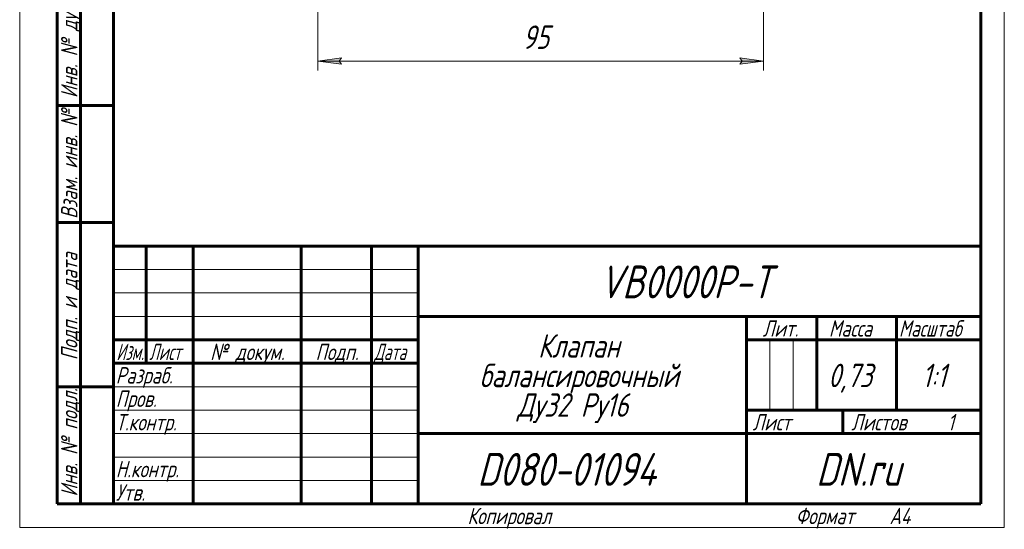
# Model space of a CAD drawing. Header units: millimetres. Extents: x 0 to 210, y 0 to 297.
# Tile 1 of 6: x 0 to 210, y 0 to 108. Entities that reach past the tile are written whole.
import ezdxf

# ---------------------------------------------------------------- set-up
doc = ezdxf.new("R2010")
doc.units = ezdxf.units.MM
doc.linetypes.add('K5LT_BASIC', pattern=[0])
doc.linetypes.add('K5LT_THIN', pattern=[0])
doc.layers.add('Системный слой', color=7, linetype='Continuous')
doc.layers.add('Системный слой (1)', color=251, linetype='Continuous', true_color=0x6c6c6c)
doc.styles.add('KDIMTEXTSTYLE', font='txt', dxfattribs={"width": 0.96, "oblique": 15, "height": 5})
doc.styles.add('KTEXTSTYLE', font='txt', dxfattribs={"width": 0.96, "height": 5})
doc.dimstyles.new('KDIMSTYLE (1.00)', dxfattribs={"dimtxt": 5, "dimasz": 1, "dimexe": 2, "dimexo": 0, "dimgap": 1, "dimtad": 1, "dimtxsty": 'KDIMTEXTSTYLE', "dimsah": 1, "dimcen": 0, "dimdle": 1, "dimadec": 0, "dimazin": 0, "dimtfac": 0.667, "dimtmove": 0, "dimatfit": 3, "dimfxl": 1, "dimtvp": 1, "dimtolj": 1, "dimtzin": 0, "dimarcsym": 0})

# ---------------------------------------------------------------- blocks, each defined once
blk = doc.blocks.new('D1')
at = {"layer": 'Системный слой (1)'}
for points in [[(68.12, 99.46), (68.62, 100.12), (63.62, 99.46), (68.62, 98.81)], [(158.62, 99.46), (153.62, 100.12), (154.12, 99.46), (153.62, 98.81)]]:
    blk.add_hatch(color=7, dxfattribs=at).paths.add_polyline_path(points)
at = {"layer": 'Системный слой (1)', "color": 7, "linetype": 'K5LT_THIN', "lineweight": 18, "true_color": 0xffffff}
for p, q in [((63.62, 111.26), (63.62, 97.46)), ((158.62, 111.26), (158.62, 97.46)), ((63.62, 99.46), (68.62, 100.12)), ((68.62, 98.81), (63.62, 99.46)), ((68.62, 100.12), (68.12, 99.46)), ((68.12, 99.46), (68.62, 98.81)), ((154.12, 99.46), (153.62, 100.12)), ((153.62, 100.12), (158.62, 99.46)), ((158.62, 99.46), (153.62, 98.81)), ((153.62, 98.81), (154.12, 99.46))]:
    blk.add_line(p, q, dxfattribs=at)
blk.add_wipeout([(107.23, 100.46), (107.23, 107.85), (114.69, 107.85), (114.69, 100.46)]).dxf.layer = 'Системный слой (1)'
blk.add_line((63.62, 99.46), (158.62, 99.46), dxfattribs=at)
at = {"layer": 'Системный слой (1)', "color": 7, "insert": (107.23, 107.05), "char_height": 5, "attachment_point": 1, "style": 'KTEXTSTYLE'}
blk.add_mtext('\\fArial|b0|c204|p34;\\H5.0;\\W1.000;\\Q15;\\fGOST Type AU|b0|i0|c204|p34;\\Q15;\\W0.960;95', dxfattribs=at)
blk = doc.blocks.new('KDIMARROW_01')
at = {"layer": 'Системный слой'}
blk.add_hatch(color=0, dxfattribs=at).paths.add_polyline_path([(-5, -0.66), (0, 0), (-5, 0.66), (-4.5, 0)])
at = {"layer": 'Системный слой', "color": 0, "linetype": 'K5LT_THIN', "lineweight": 18}
for p, q in [((-4.5, 0), (-5, 0.66)), ((-5, 0.66), (0, 0)), ((0, 0), (-5, -0.66)), ((-5, -0.66), (-4.5, 0))]:
    blk.add_line(p, q, dxfattribs=at)
at = {"layer": 'Системный слой (1)', "color": 0, "linetype": 'K5LT_THIN', "lineweight": 18}
blk.add_line((114.34, 132.48), (113.34, 132.48), dxfattribs=at)
blk = doc.blocks.new('U11')
at = {"color": 7, "linetype": 'K5LT_THIN', "lineweight": 18, "true_color": 0xffffff}
for p, q in [((0, 0), (0, 297)), ((210, 297), (210, 0)), ((20, 55), (85, 55)), ((20, 50), (85, 50)), ((20, 45), (85, 45)), ((159.96, 25), (159.96, 40)), ((164.98, 25), (164.98, 40)), ((20, 30), (85, 30)), ((20, 25), (85, 25)), ((20, 20), (85, 20)), ((20, 15), (85, 15)), ((20, 10), (85, 10)), ((210, 0), (0, 0))]:
    blk.add_line(p, q, dxfattribs=at)
at = {"color": 143, "linetype": 'K5LT_BASIC', "lineweight": 60, "true_color": 0x33acca}
for p, q in [((20, 5), (20, 292)), ((205, 292), (205, 5)), ((8, 5), (8, 150)), ((13, 5), (13, 150)), ((20, 90), (8, 90)), ((20, 65), (8, 65)), ((20, 60), (205, 60)), ((20, 5), (20, 60)), ((27, 35), (27, 60)), ((37, 5), (37, 60)), ((60, 5), (60, 60)), ((75, 5), (75, 60)), ((85, 5), (85, 60)), ((85, 45), (205, 45)), ((155, 5), (155, 45)), ((170, 25), (170, 45)), ((187, 25), (187, 45)), ((20, 40), (85, 40)), ((155, 40), (170, 40)), ((170, 40), (205, 40)), ((20, 35), (85, 35)), ((20, 30), (8, 30)), ((155, 25), (205, 25)), ((175.57, 20), (175.57, 25)), ((85, 20), (155, 20)), ((155, 20), (205, 20)), ((20, 5), (8, 5)), ((205, 5), (20, 5))]:
    blk.add_line(p, q, dxfattribs=at)
at = {"color": 7, "char_height": 3.5, "attachment_point": 1, "rotation": 90, "style": 'KTEXTSTYLE'}
for s, insert in [('\\fArial|b0|c204|p34;\\H5.0;\\W1.000;\\Q15;\\fGOST Type AU|b0|i0|c204|p34;\\Q15;\\W0.960;\\H3.50;Инв. № дубл.', (8.82, 91.57)), ('\\fArial|b0|c204|p34;\\H5.0;\\W1.000;\\Q15;\\fGOST Type AU|b0|i0|c204|p34;\\Q15;\\W0.960;\\H3.50;Взам. инв. №', (8.82, 65.8)), ('\\fArial|b0|c204|p34;\\H5.0;\\W1.000;\\Q15;\\fGOST Type AU|b0|i0|c204|p34;\\Q15;\\W0.960;\\H3.50;Подп. и дата', (8.82, 35.66)), ('\\fArial|b0|c204|p34;\\H5.0;\\W1.000;\\Q15;\\fGOST Type AU|b0|i0|c204|p34;\\Q15;\\W0.960;\\H3.50;Инв. № подл.', (8.82, 6.57))]:
    blk.add_mtext(s, dxfattribs=dict(at, insert=insert))
at = {"color": 7, "attachment_point": 1, "style": 'KTEXTSTYLE'}
for s, insert, char_height in [('\\fArial|b0|c204|p34;\\H5.0;\\W1.000;\\Q15;\\fGOST Type AU|b0|i0|c204|p34;\\Q15;\\W0.960;\\H7.00;VB0000P-T', (123.63, 55.86), 7), ('\\fArial|b0|c204|p34;\\H5.0;\\W1.000;\\Q15;\\fGOST Type AU|b0|i0|c204|p34;\\Q15;\\W0.960;\\H3.50;Лит.', (158.47, 44.18), 3.5), ('\\fArial|b0|c204|p34;\\H5.0;\\W1.000;\\Q15;\\fGOST Type AU|b0|i0|c204|p34;\\Q15;\\W0.960;\\H3.50;Масса', (172.58, 44.18), 3.5), ('\\fArial|b0|c204|p34;\\H5.0;\\W1.000;\\Q15;\\fGOST Type AU|b0|i0|c204|p34;\\Q15;\\W0.926;\\H3.50;Масштаб', (187.52, 44.18), 3.5), ('\\fArial|b0|c204|p34;\\H5.0;\\W1.000;\\Q15;\\fGOST Type AU|b0|i0|c204|p34;\\Q15;\\W0.960;Клапан', (110.56, 41.21), 5), ('\\fArial|b0|c204|p34;\\H5.0;\\W1.000;\\Q15;\\fGOST Type AU|b0|i0|c204|p34;\\Q15;\\W0.786;\\H3.50;Изм.', (20.62, 39.18), 3.5), ('\\fArial|b0|c204|p34;\\H5.0;\\W1.000;\\Q15;\\fGOST Type AU|b0|i0|c204|p34;\\Q15;\\W0.800;\\H3.50;Лист', (27.61, 39.18), 3.5), ('\\fArial|b0|c204|p34;\\H5.0;\\W1.000;\\Q15;\\fGOST Type AU|b0|i0|c204|p34;\\Q15;\\W0.960;\\H3.50;№ докум.', (40.63, 39.18), 3.5), ('\\fArial|b0|c204|p34;\\H5.0;\\W1.000;\\Q15;\\fGOST Type AU|b0|i0|c204|p34;\\Q15;\\W0.960;\\H3.50;Подп.', (63.1, 39.18), 3.5), ('\\fArial|b0|c204|p34;\\H5.0;\\W1.000;\\Q15;\\fGOST Type AU|b0|i0|c204|p34;\\Q15;\\W0.800;\\H3.50;Дата', (75.61, 39.18), 3.5), ('\\fArial|b0|c204|p34;\\H5.0;\\W1.000;\\Q15;\\fGOST Type AU|b0|i0|c204|p34;\\Q15;\\W0.960;\\H3.50;Разраб.', (20.5, 34.18), 3.5), ('\\fArial|b0|c204|p34;\\H5.0;\\W1.000;\\Q15;\\fGOST Type AU|b0|i0|c204|p34;\\Q15;\\W0.960;балансировочный', (98.06, 34.9), 5), ('\\fArial|b0|c204|p34;\\H5.0;\\W1.000;\\Q15;\\fGOST Type AU|b0|i0|c204|p34;\\Q15;\\W0.960;0,73', (172.43, 34.9), 5), ('\\fArial|b0|c204|p34;\\H5.0;\\W1.000;\\Q15;\\fGOST Type AU|b0|i0|c204|p34;\\Q15;\\W0.960;{\\c16737820;1:1}', (192.44, 34.9), 5), ('\\fArial|b0|c204|p34;\\H5.0;\\W1.000;\\Q15;\\fGOST Type AU|b0|i0|c204|p34;\\Q15;\\W0.960;\\H3.50;Пров.', (20.5, 29.18), 3.5), ('\\fArial|b0|c204|p34;\\H5.0;\\W1.000;\\Q15;\\fGOST Type AU|b0|i0|c204|p34;\\Q15;\\W0.960;Ду32 Ру16', (106.13, 28.59), 5), ('\\fArial|b0|c204|p34;\\H5.0;\\W1.000;\\Q15;\\fGOST Type AU|b0|i0|c204|p34;\\Q15;\\W0.960;\\H3.50;Т.контр.', (20.5, 24.18), 3.5), ('\\fArial|b0|c204|p34;\\H5.0;\\W1.000;\\Q15;\\fGOST Type AU|b0|i0|c204|p34;\\Q15;\\W0.960;\\H3.50;Лист', (156.32, 24.18), 3.5), ('\\fArial|b0|c204|p34;\\H5.0;\\W1.000;\\Q15;\\fGOST Type AU|b0|i0|c204|p34;\\Q15;\\W0.960;\\H3.50;Листов', (177.36, 24.18), 3.5), ('\\fArial|b0|c204|p34;\\H5.0;\\W1.000;\\Q15;\\fGOST Type AU|b0|i0|c204|p34;\\Q15;\\W0.960;\\H3.50;1', (197.91, 24.18), 3.5), ('\\fArial|b0|c204|p34;\\H5.0;\\W1.000;\\Q15;\\fGOST Type AU|b0|i0|c204|p34;\\Q15;\\W0.960;\\H7.00;D080-01094', (97.61, 15.86), 7), ('\\fArial|b0|c204|p34;\\H5.0;\\W1.000;\\Q15;\\fGOST Type AU|b0|i0|c204|p34;\\Q15;\\W0.960;\\H7.00;DN.ru', (169.84, 15.86), 7), ('\\fArial|b0|c204|p34;\\H5.0;\\W1.000;\\Q15;\\fGOST Type AU|b0|i0|c204|p34;\\Q15;\\W0.960;\\H3.50;Н.контр.', (20.5, 14.18), 3.5), ('\\fArial|b0|c204|p34;\\H5.0;\\W1.000;\\Q15;\\fGOST Type AU|b0|i0|c204|p34;\\Q15;\\W0.960;\\H3.50;Утв.', (20.5, 9.18), 3.5), ('\\fArial|b0|c204|p34;\\H5.0;\\W1.000;\\Q15;\\fGOST Type AU|b0|i0|c204|p34;\\Q15;\\W0.960;\\H3.50;Копировал', (95.5, 4.18), 3.5), ('\\fArial|b0|c204|p34;\\H5.0;\\W1.000;\\Q15;\\fGOST Type AU|b0|i0|c204|p34;\\Q15;\\W0.960;\\H3.50;Формат', (165.5, 4.18), 3.5), ('\\fArial|b0|c204|p34;\\H5.0;\\W1.000;\\Q15;\\fGOST Type AU|b0|i0|c204|p34;\\Q15;\\W0.960;\\H3.50;A4', (185.5, 4.18), 3.5)]:
    blk.add_mtext(s, dxfattribs=dict(at, insert=insert, char_height=char_height))

msp = doc.modelspace()

# ---------------------------------------------------------------- dimensions: what is measured, and where the dimension line sits
at = {"layer": 'Системный слой (1)', "color": 7}
dim = msp.add_linear_dim(base=(63.615, 99.465), p1=(158.615, 111.256), p2=(63.615, 111.256), dimstyle='KDIMSTYLE (1.00)', override={"dimexo": 0, "dimpost": '\\fGOST Type AU|b0|c204|p34;\\H5.0;\\W0.960;\\Q15;<>', "dimblk1": 'KDIMARROW_01', "dimblk2": 'KDIMARROW_01', "dimse1": 0, "dimse2": 0, "dimclrt": 7, "dimtol": 1, "dimtp": 0, "dimtm": 0, "dimtdec": 5, "dimtolj": 1}, dxfattribs=at)
dim.commit()
dim.dimension.update_dxf_attribs({"geometry": 'D1', "text_midpoint": (111.115, 99.465), "dimtype": 160})

# ---------------------------------------------------------------- next in the draw order: block references
msp.add_blockref('U11', (0, 0))

doc.saveas('drawing.dxf')
